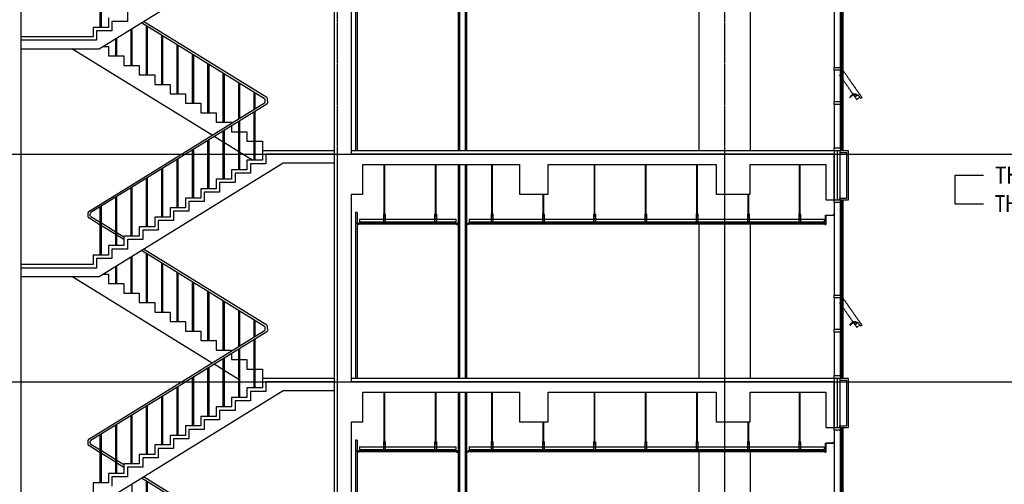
# Model space of a CAD drawing. Header units: millimetres. Extents: x 3445018 to 4174071, y -6064565 to -5122887.
# Tile 80 of 192: x 3697134 to 3714420, y -5443450 to -5435289. Entities that reach past the tile are written whole.
import ezdxf

# ---------------------------------------------------------------- set-up
doc = ezdxf.new("R2010")
doc.units = ezdxf.units.MM
doc.header["$MEASUREMENT"] = 0
doc.linetypes.add('CEN', pattern=[66, 60, -2, 2, -2])
doc.linetypes.add('HID', pattern=[5, 3, -2])
doc.layers.get('0').update_dxf_attribs({"linetype": 'CONTINUOUS'})
for name, color, linetype in [('A_DW_WIN', 4, 'CONTINUOUS'), ('A_EL_08', 8, 'CONTINUOUS'), ('CEN', 13, 'CEN'), ('door', 4, 'CONTINUOUS'), ('EL3', 7, 'CONTINUOUS'), ('FI', 6, 'CONTINUOUS'), ('FIN', 6, 'CONTINUOUS'), ('INSUL', 8, 'CONTINUOUS'), ('SO-252', 252, 'CONTINUOUS'), ('ST2', 6, 'CONTINUOUS'), ('SY', 1, 'CONTINUOUS'), ('WA1', 2, 'CONTINUOUS'), ('WA3', 7, 'CONTINUOUS'), ('WIN1', 4, 'CONTINUOUS'), ('WIN2', 9, 'CONTINUOUS'), ('문자', 2, 'CONTINUOUS')]:
    doc.layers.add(name, color=color, linetype=linetype)
doc.styles.add('SDP-S', font='txt')
doc.linetypes.add('BATTING', pattern='A,0.0001,-0.1,[134,ltypeshp.shx,S=0.1,R=0,X=-0.1,Y=0],-0.2,[134,ltypeshp.shx,S=0.1,R=180,X=0.1,Y=0],-0.1', length=0.4001)

# ---------------------------------------------------------------- blocks, each defined once
blk = doc.blocks.new('CW-1')
at = {"layer": 'door'}
for points in [[(704860, -1026992), (704879, -1026992), (704879, -1026980), (704829, -1026980), (704829, -1026992), (704848, -1026992)], [(704848, -1027028), (704829, -1027028), (704829, -1027130), (704879, -1027130), (704879, -1027028), (704860, -1027028)], [(704848, -1026992), (704848, -1027028)], [(704860, -1026992), (704860, -1027028)]]:
    blk.add_lwpolyline(points, dxfattribs=at)
blk = doc.blocks.new('pw')
at = {"layer": 'A_DW_WIN', "color": 8, "linetype": 'HID', "ltscale": 0.1}
for p, q in [((0, 586), (0, 586)), ((0, 586), (0, 0)), ((28, 586), (0, 586)), ((28, 552), (28, 586)), ((45, 552), (28, 552)), ((45, 542), (45, 552)), ((95, 542), (45, 542)), ((95, 542), (95, 77)), ((0, 0), (28, 0)), ((28, 77), (95, 77)), ((28, 22), (28, 77)), ((28, 0), (28, 22)), ((28, 22), (95, 22)), ((81, 77), (49, 77)), ((51, 112), (51, 111)), ((51, 111), (79, 111)), ((51, 111), (51, 111)), ((51, 111), (51, 111)), ((51, 111), (51, 111)), ((51, 111), (51, 111)), ((51, 111), (51, 111)), ((51, 111), (51, 111)), ((51, 111), (51, 111)), ((51, 111), (51, 111)), ((51, 111), (51, 111)), ((51, 111), (51, 111)), ((51, 111), (51, 111)), ((51, 111), (51, 111)), ((51, 111), (51, 111)), ((51, 111), (51, 111)), ((79, 110), (51, 110)), ((52, 110), (52, 110)), ((78, 110), (78, 110)), ((79, 111), (79, 111)), ((79, 111), (79, 111)), ((81, 118), (82, 119)), ((81, 118), (81, 118)), ((81, 118), (81, 118)), ((81, 77), (81, 92)), ((83, 138), (82, 138)), ((82, 119), (83, 120)), ((84, 139), (83, 138)), ((83, 120), (83, 121)), ((83, 121), (84, 121)), ((86, 139), (84, 139)), ((84, 121), (84, 122)), ((84, 122), (85, 122)), ((85, 122), (85, 123)), ((85, 123), (86, 123)), ((86, 123), (87, 124)), ((88, 125), (89, 125)), ((89, 125), (90, 126)), ((93, 127), (94, 127)), ((94, 127), (95, 127)), ((95, 127), (95, 127)), ((95, 77), (95, 22)), ((166, 119), (166, 119)), ((166, 119), (166, 119)), ((166, 119), (167, 119)), ((167, 119), (168, 119)), ((168, 119), (169, 119)), ((168, 119), (168, 119)), ((169, 119), (170, 119)), ((169, 119), (169, 119)), ((170, 119), (170, 118)), ((170, 118), (171, 118)), ((170, 118), (170, 118)), ((170, 118), (170, 118)), ((171, 118), (171, 118)), ((171, 118), (171, 118)), ((171, 118), (171, 118)), ((171, 118), (171, 118)), ((172, 118), (172, 118)), ((172, 118), (172, 118)), ((172, 118), (172, 118)), ((172, 118), (172, 118)), ((172, 118), (172, 118)), ((172, 118), (172, 118)), ((172, 118), (172, 118)), ((172, 118), (172, 118)), ((172, 118), (172, 118)), ((172, 118), (172, 118)), ((172, 118), (172, 118))]:
    blk.add_line(p, q, dxfattribs=at)
for points in [[(51, 110), (50, 106), (50, 103), (50, 99), (50, 95), (49, 92), (49, 77)], [(53, 120), (52, 119), (52, 118), (52, 117), (51, 116), (51, 115), (51, 114), (51, 113), (51, 112)], [(51, 112), (51, 112), (51, 112), (51, 112)], [(59, 129), (59, 129), (58, 128), (57, 127), (57, 127), (57, 127), (56, 126), (56, 126), (56, 126), (55, 125), (53, 120)], [(82, 138), (81, 138), (79, 138), (78, 137), (77, 137), (76, 137), (75, 136), (74, 136), (73, 136), (71, 135), (71, 135), (70, 135), (69, 134), (68, 134), (67, 133), (66, 133), (65, 133), (64, 132), (64, 132), (63, 131), (62, 131), (62, 131), (61, 130), (60, 130), (60, 129), (59, 129)], [(81, 92), (81, 95), (81, 99), (80, 103), (80, 106), (79, 110)], [(92, 140), (92, 140), (91, 140), (91, 139), (90, 139), (89, 139), (89, 139), (88, 139), (87, 139), (86, 139), (86, 139)], [(87, 124), (87, 124), (88, 125)], [(90, 126), (91, 126), (91, 126), (92, 126), (93, 127)], [(171, 118), (171, 118), (171, 118), (171, 118), (172, 118)], [(172, 118), (172, 118), (172, 118), (172, 118), (172, 118), (172, 118)], [(172, 118), (172, 118), (172, 118), (172, 118), (172, 118), (172, 118), (172, 118), (173, 118), (173, 118), (173, 118), (173, 118), (173, 118), (173, 118), (173, 118), (173, 118), (173, 118)]]:
    blk.add_lwpolyline(points, dxfattribs=at)
for centre, radius, start, end in [((52, 110), 0.2, 90, 180), ((78, 110), 0.2, 0, 90), ((200, -1916), 2058, 92.9412, 93.0172), ((99, -61), 201, 88.0033, 91.108), ((113, -49), 176, 92.2809, 95.6257), ((99, -59), 199, 70.3248, 88.0107), ((113, -53), 180, 73.742, 92.2207)]:
    blk.add_arc(centre, radius, start, end, dxfattribs=at)
for points, start_tangent, end_tangent in [([(79, 111), (81, 117), (81, 118)], (0.026358, 0.999653), (0.475022, 0.879974)), ([(79, 111), (79, 111), (79, 111), (79, 111), (79, 111), (79, 111)], (1, 0), (-0.005944, 0.999982)), ([(166, 119), (166, 120), (163, 120)], (-0.953238, 0.30222), (-0.960308, 0.278941)), ([(169, 127), (166, 128)], (-0.933599, 0.358319), (-0.94133, 0.337487)), ([(175, 123), (174, 124), (174, 124), (174, 124), (174, 125), (173, 125), (172, 126), (170, 126), (169, 127)], (-0.349868, 0.936799), (-0.933599, 0.358318)), ([(175, 123), (175, 122), (175, 121), (175, 120), (174, 119), (174, 119), (174, 119), (173, 118)], (0.348212, -0.937416), (-0.794938, -0.60669)), ([(173, 118), (173, 118), (173, 118), (173, 118), (173, 118)], (0.978884, 0.204415), (0.794086, 0.607805)), ([(173, 118), (173, 118), (173, 118)], (0.914456, -0.404684), (-0.195921, -0.98062))]:
    blk.add_spline(points, degree=3, dxfattribs=dict(at, start_tangent=start_tangent, end_tangent=end_tangent))
blk = doc.blocks.new('기준층')
at = {"color": 8}
for p, q in [((1376128, -3320133), (1376128, -3320180)), ((1382359, -3320133), (1382359, -3320180)), ((1382592, -3320133), (1382592, -3320180)), ((1384283, -3320133), (1384283, -3320180))]:
    blk.add_line(p, q, dxfattribs=at)
at = {"layer": 'A_EL_08'}
blk.add_line((1375850, -3318964), (1375850, -3319794), dxfattribs=at)
at = {"layer": 'EL3', "ltscale": 200}
for p, q in [((1377425, -3320219), (1377425, -3322934)), ((1378325, -3320219), (1378325, -3322934))]:
    blk.add_line(p, q, dxfattribs=at)
at = {"layer": 'FI', "ltscale": 200}
blk.add_line((1375950, -3322934), (1384425, -3322934), dxfattribs=at)
at = {"layer": 'FIN', "ltscale": 200}
for p, q in [((1375700, -3319794), (1375700, -3318934)), ((1375700, -3318934), (1375850, -3318934)), ((1375850, -3318964), (1375730, -3318964)), ((1375730, -3319764), (1375730, -3318964)), ((1375850, -3318934), (1375850, -3318964)), ((1375850, -3319764), (1375730, -3319764)), ((1375850, -3319794), (1375850, -3319764)), ((1375850, -3319794), (1375700, -3319794))]:
    blk.add_line(p, q, dxfattribs=at)
at = {"layer": 'FIN', "ltscale": 1000}
for p, q in [((1384325, -3320019), (1384325, -3322934)), ((1384325, -3320019), (1384355, -3320019)), ((1384355, -3320019), (1384355, -3322934))]:
    blk.add_line(p, q, dxfattribs=at)
for points in [[(1382401, -3322934), (1382401, -3319174)], [(1382413, -3322934), (1382413, -3319174)], [(1382537, -3322934), (1382537, -3319174)], [(1382549, -3322934), (1382549, -3319174)]]:
    blk.add_lwpolyline(points, dxfattribs=at)
at = {"layer": 'FIN'}
blk.add_lwpolyline([(1375950, -3320040), (1375950, -3320057), (1375967, -3320057), (1375964, -3320054), (1375953, -3320054), (1375953, -3320043)], close=True, dxfattribs=at)
for points in [[(1375950, -3320059), (1375965, -3320059), (1375965, -3320069), (1376100, -3320069), (1376100, -3320229), (1376115, -3320229), (1376115, -3320219), (1376114, -3320219), (1376114, -3320227), (1376102, -3320227), (1376102, -3320067), (1375967, -3320067), (1375967, -3320057), (1375950, -3320057), (1375950, -3320059)], [(1382379, -3320219), (1376108, -3320219), (1376108, -3320207), (1382379, -3320206), (1382379, -3320219)], [(1382371, -3320219), (1382371, -3320229), (1382386, -3320229), (1382386, -3320214), (1382401, -3320214), (1382401, -3320199)], [(1382579, -3320219), (1382579, -3320229), (1382564, -3320229), (1382564, -3320214), (1382549, -3320214), (1382549, -3320199)], [(1384303, -3320219), (1382572, -3320219), (1382572, -3320207), (1384303, -3320206), (1384303, -3320219)], [(1384295, -3320219), (1384295, -3320229), (1384310, -3320229), (1384310, -3320214), (1384325, -3320214), (1384325, -3320199)]]:
    blk.add_lwpolyline(points, dxfattribs=at)
at = {"layer": 'INSUL', "linetype": 'BATTING', "ltscale": 100}
blk.add_line((1375899, -3318934), (1375900, -3319794), dxfattribs=at)
at = {"layer": 'SO-252', "color": 8}
for p, q in [((1376550, -3320041), (1376550, -3319174)), ((1376561, -3320041), (1376561, -3319174)), ((1378350, -3320041), (1378350, -3319174)), ((1378361, -3320041), (1378361, -3319174)), ((1379250, -3320041), (1379250, -3319174)), ((1379261, -3320041), (1379261, -3319174)), ((1380150, -3320041), (1380150, -3319174)), ((1380161, -3320041), (1380161, -3319174)), ((1381950, -3320041), (1381950, -3319174)), ((1381961, -3320041), (1381961, -3319174)), ((1382941, -3320041), (1382941, -3319174)), ((1382952, -3320041), (1382952, -3319174)), ((1383841, -3320041), (1383841, -3319174)), ((1383852, -3320041), (1383852, -3319174)), ((1377450, -3320041), (1377450, -3319694)), ((1377461, -3320041), (1377461, -3319694)), ((1381050, -3320041), (1381050, -3319694)), ((1381061, -3320041), (1381061, -3319694)), ((1382359, -3320133), (1376128, -3320133)), ((1376568, -3320045), (1376543, -3320045)), ((1376543, -3320045), (1376543, -3320183)), ((1376568, -3320048), (1376543, -3320048)), ((1376568, -3320120), (1376543, -3320120)), ((1376568, -3320133), (1376543, -3320133)), ((1376566, -3320041), (1376546, -3320041)), ((1376546, -3320041), (1376546, -3320045)), ((1376546, -3320051), (1376546, -3320048)), ((1376566, -3320051), (1376546, -3320051)), ((1376548, -3320041), (1376548, -3320045)), ((1376548, -3320048), (1376548, -3320051)), ((1376550, -3320083), (1376550, -3320051)), ((1376561, -3320083), (1376550, -3320083)), ((1376561, -3320083), (1376561, -3320051)), ((1376563, -3320041), (1376563, -3320045)), ((1376563, -3320048), (1376563, -3320051)), ((1376566, -3320045), (1376566, -3320041)), ((1376566, -3320048), (1376566, -3320051)), ((1376568, -3320183), (1376568, -3320045)), ((1377468, -3320045), (1377443, -3320045)), ((1377443, -3320045), (1377443, -3320183)), ((1377468, -3320048), (1377443, -3320048)), ((1377468, -3320120), (1377443, -3320120)), ((1377468, -3320133), (1377443, -3320133)), ((1377466, -3320041), (1377446, -3320041)), ((1377446, -3320041), (1377446, -3320045)), ((1377446, -3320051), (1377446, -3320048)), ((1377466, -3320051), (1377446, -3320051)), ((1377448, -3320041), (1377448, -3320045)), ((1377448, -3320048), (1377448, -3320051)), ((1377450, -3320083), (1377450, -3320051)), ((1377461, -3320083), (1377450, -3320083)), ((1377461, -3320083), (1377461, -3320051)), ((1377463, -3320041), (1377463, -3320045)), ((1377463, -3320048), (1377463, -3320051)), ((1377466, -3320045), (1377466, -3320041)), ((1377466, -3320048), (1377466, -3320051)), ((1377468, -3320183), (1377468, -3320045)), ((1378368, -3320045), (1378343, -3320045)), ((1378343, -3320045), (1378343, -3320183)), ((1378368, -3320048), (1378343, -3320048)), ((1378368, -3320120), (1378343, -3320120)), ((1378368, -3320133), (1378343, -3320133)), ((1378366, -3320041), (1378346, -3320041)), ((1378346, -3320041), (1378346, -3320045)), ((1378346, -3320051), (1378346, -3320048)), ((1378366, -3320051), (1378346, -3320051)), ((1378348, -3320041), (1378348, -3320045)), ((1378348, -3320048), (1378348, -3320051)), ((1378350, -3320083), (1378350, -3320051)), ((1378361, -3320083), (1378350, -3320083)), ((1378361, -3320083), (1378361, -3320051)), ((1378363, -3320041), (1378363, -3320045)), ((1378363, -3320048), (1378363, -3320051)), ((1378366, -3320045), (1378366, -3320041)), ((1378366, -3320048), (1378366, -3320051)), ((1378368, -3320183), (1378368, -3320045)), ((1379268, -3320045), (1379243, -3320045)), ((1379243, -3320045), (1379243, -3320183)), ((1379268, -3320048), (1379243, -3320048)), ((1379268, -3320120), (1379243, -3320120)), ((1379268, -3320133), (1379243, -3320133)), ((1379266, -3320041), (1379246, -3320041)), ((1379246, -3320041), (1379246, -3320045)), ((1379246, -3320051), (1379246, -3320048)), ((1379266, -3320051), (1379246, -3320051)), ((1379248, -3320041), (1379248, -3320045)), ((1379248, -3320048), (1379248, -3320051)), ((1379250, -3320083), (1379250, -3320051)), ((1379261, -3320083), (1379250, -3320083)), ((1379261, -3320083), (1379261, -3320051)), ((1379263, -3320041), (1379263, -3320045)), ((1379263, -3320048), (1379263, -3320051)), ((1379266, -3320045), (1379266, -3320041)), ((1379266, -3320048), (1379266, -3320051)), ((1379268, -3320183), (1379268, -3320045)), ((1380168, -3320045), (1380143, -3320045)), ((1380143, -3320045), (1380143, -3320183)), ((1380168, -3320048), (1380143, -3320048)), ((1380168, -3320120), (1380143, -3320120)), ((1380168, -3320133), (1380143, -3320133)), ((1380166, -3320041), (1380146, -3320041)), ((1380146, -3320041), (1380146, -3320045)), ((1380146, -3320051), (1380146, -3320048)), ((1380166, -3320051), (1380146, -3320051)), ((1380148, -3320041), (1380148, -3320045)), ((1380148, -3320048), (1380148, -3320051)), ((1380150, -3320083), (1380150, -3320051)), ((1380161, -3320083), (1380150, -3320083)), ((1380161, -3320083), (1380161, -3320051)), ((1380163, -3320041), (1380163, -3320045)), ((1380163, -3320048), (1380163, -3320051)), ((1380166, -3320045), (1380166, -3320041)), ((1380166, -3320048), (1380166, -3320051)), ((1380168, -3320183), (1380168, -3320045)), ((1381068, -3320045), (1381043, -3320045)), ((1381043, -3320045), (1381043, -3320183)), ((1381068, -3320048), (1381043, -3320048)), ((1381068, -3320120), (1381043, -3320120)), ((1381068, -3320133), (1381043, -3320133)), ((1381066, -3320041), (1381046, -3320041)), ((1381046, -3320041), (1381046, -3320045)), ((1381046, -3320051), (1381046, -3320048)), ((1381066, -3320051), (1381046, -3320051)), ((1381048, -3320041), (1381048, -3320045)), ((1381048, -3320048), (1381048, -3320051)), ((1381050, -3320083), (1381050, -3320051)), ((1381061, -3320083), (1381050, -3320083)), ((1381061, -3320083), (1381061, -3320051)), ((1381063, -3320041), (1381063, -3320045)), ((1381063, -3320048), (1381063, -3320051)), ((1381066, -3320045), (1381066, -3320041)), ((1381066, -3320048), (1381066, -3320051)), ((1381068, -3320183), (1381068, -3320045)), ((1381968, -3320045), (1381943, -3320045)), ((1381943, -3320045), (1381943, -3320183)), ((1381968, -3320048), (1381943, -3320048)), ((1381968, -3320120), (1381943, -3320120)), ((1381968, -3320133), (1381943, -3320133)), ((1381966, -3320041), (1381946, -3320041)), ((1381946, -3320041), (1381946, -3320045)), ((1381946, -3320051), (1381946, -3320048)), ((1381966, -3320051), (1381946, -3320051)), ((1381948, -3320041), (1381948, -3320045)), ((1381948, -3320048), (1381948, -3320051)), ((1381950, -3320083), (1381950, -3320051)), ((1381961, -3320083), (1381950, -3320083)), ((1381961, -3320083), (1381961, -3320051)), ((1381963, -3320041), (1381963, -3320045)), ((1381963, -3320048), (1381963, -3320051)), ((1381966, -3320045), (1381966, -3320041)), ((1381966, -3320048), (1381966, -3320051)), ((1381968, -3320183), (1381968, -3320045)), ((1384283, -3320133), (1382592, -3320133)), ((1382959, -3320045), (1382934, -3320045)), ((1382934, -3320045), (1382934, -3320183)), ((1382959, -3320048), (1382934, -3320048)), ((1382959, -3320120), (1382934, -3320120)), ((1382959, -3320133), (1382934, -3320133)), ((1382957, -3320041), (1382937, -3320041)), ((1382937, -3320041), (1382937, -3320045)), ((1382937, -3320051), (1382937, -3320048)), ((1382957, -3320051), (1382937, -3320051)), ((1382939, -3320041), (1382939, -3320045)), ((1382939, -3320048), (1382939, -3320051)), ((1382941, -3320083), (1382941, -3320051)), ((1382952, -3320083), (1382941, -3320083)), ((1382952, -3320083), (1382952, -3320051)), ((1382954, -3320041), (1382954, -3320045)), ((1382954, -3320048), (1382954, -3320051)), ((1382957, -3320045), (1382957, -3320041)), ((1382957, -3320048), (1382957, -3320051)), ((1382959, -3320183), (1382959, -3320045)), ((1383859, -3320045), (1383834, -3320045)), ((1383834, -3320045), (1383834, -3320183)), ((1383859, -3320048), (1383834, -3320048)), ((1383859, -3320120), (1383834, -3320120)), ((1383859, -3320133), (1383834, -3320133)), ((1383857, -3320041), (1383837, -3320041)), ((1383837, -3320041), (1383837, -3320045)), ((1383837, -3320051), (1383837, -3320048)), ((1383857, -3320051), (1383837, -3320051)), ((1383839, -3320041), (1383839, -3320045)), ((1383839, -3320048), (1383839, -3320051)), ((1383841, -3320083), (1383841, -3320051)), ((1383852, -3320083), (1383841, -3320083)), ((1383852, -3320083), (1383852, -3320051)), ((1383854, -3320041), (1383854, -3320045)), ((1383854, -3320048), (1383854, -3320051)), ((1383857, -3320045), (1383857, -3320041)), ((1383857, -3320048), (1383857, -3320051)), ((1383859, -3320183), (1383859, -3320045)), ((1382359, -3320180), (1376128, -3320180)), ((1376568, -3320180), (1376543, -3320180)), ((1376543, -3320183), (1376568, -3320183)), ((1377468, -3320180), (1377443, -3320180)), ((1377443, -3320183), (1377468, -3320183)), ((1378368, -3320180), (1378343, -3320180)), ((1378343, -3320183), (1378368, -3320183)), ((1379268, -3320180), (1379243, -3320180)), ((1379243, -3320183), (1379268, -3320183)), ((1380168, -3320180), (1380143, -3320180)), ((1380143, -3320183), (1380168, -3320183)), ((1381068, -3320180), (1381043, -3320180)), ((1381043, -3320183), (1381068, -3320183)), ((1381968, -3320180), (1381943, -3320180)), ((1381943, -3320183), (1381968, -3320183)), ((1384283, -3320180), (1382592, -3320180)), ((1382959, -3320180), (1382934, -3320180)), ((1382934, -3320183), (1382959, -3320183)), ((1383859, -3320180), (1383834, -3320180)), ((1383834, -3320183), (1383859, -3320183))]:
    blk.add_line(p, q, dxfattribs=at)
at = {"layer": 'WA1'}
blk.add_lwpolyline([(1384425, -3322994), (1384425, -3319694), (1384225, -3319694), (1384225, -3319174), (1381475, -3319174), (1381475, -3319694), (1380975, -3319694), (1380975, -3319174), (1378025, -3319174), (1378025, -3319694), (1377425, -3319694), (1377425, -3319174), (1376100, -3319174), (1376100, -3319794), (1375950, -3319794), (1375950, -3318994), (1384425, -3318994)], dxfattribs=at)
at = {"layer": 'WA3', "ltscale": 1000}
for points in [[(1382425, -3322934), (1382425, -3319174)], [(1382525, -3322934), (1382525, -3319174)]]:
    blk.add_lwpolyline(points, dxfattribs=at)
at = {"layer": 'WIN1', "ltscale": 1000}
for p, q in [((1375812, -3319844), (1375812, -3321469)), ((1375830, -3319825), (1375830, -3321488)), ((1375848, -3319844), (1375848, -3321469)), ((1375830, -3321500), (1375830, -3322088)), ((1375812, -3321519), (1375812, -3322069)), ((1375848, -3321519), (1375848, -3322069)), ((1375812, -3322119), (1375812, -3322894)), ((1375830, -3322100), (1375830, -3322903)), ((1375848, -3322119), (1375848, -3322894))]:
    blk.add_line(p, q, dxfattribs=at)
at = {"layer": 'WIN2', "ltscale": 1000}
for p, q in [((1375950, -3318934), (1375950, -3319794)), ((1375800, -3319844), (1375800, -3321469)), ((1375950, -3319844), (1375950, -3321469)), ((1375800, -3321519), (1375800, -3322069)), ((1375950, -3321519), (1375950, -3322069)), ((1375800, -3322119), (1375800, -3322894)), ((1375950, -3322119), (1375950, -3322894))]:
    blk.add_line(p, q, dxfattribs=at)
at = {"rotation": 324.9999999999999}
blk.add_blockref('pw', (1375464, -3321999), dxfattribs=at)
at = {"layer": 'WIN1', "rotation": 90}
for p in [(348820, -4024673), (348820, -4026348), (348820, -4026948), (348820, -4027763)]:
    blk.add_blockref('CW-1', p, dxfattribs=at)

msp = doc.modelspace()

# ---------------------------------------------------------------- linework, layer by layer
at = {"layer": 'CEN'}
for p, q in [((3702709.092, -5401351.886), (3702709.092, -5459758.902)), ((3709509.092, -5401351.886), (3709509.092, -5459758.902)), ((3681101.324, -5437651.886), (3725809.092, -5437651.886)), ((3681101.324, -5441651.886), (3725809.092, -5441651.886))]:
    msp.add_line(p, q, dxfattribs=at)
at = {"layer": 'EL3'}
for points in [[(3698596.86, -5435758.553), (3698694.092, -5435758.553), (3698694.092, -5435925.219), (3698964.092, -5435925.219), (3698964.092, -5436091.886), (3699234.092, -5436091.886), (3699234.092, -5436258.553), (3699504.092, -5436258.553), (3699504.092, -5436425.219), (3699774.092, -5436425.219), (3699774.092, -5436591.886), (3700044.092, -5436591.886), (3700044.092, -5436758.553), (3700314.092, -5436758.553), (3700314.092, -5436925.219), (3700584.092, -5436925.219), (3700584.092, -5437091.886), (3700854.092, -5437091.886), (3700854.092, -5437108.553)], [(3700511.208, -5437320.21), (3698051.525, -5435801.886)], [(3700854.092, -5437153.209), (3700854.092, -5437258.553), (3700979.092, -5437258.553)], [(3700999.092, -5437258.553), (3701124.092, -5437258.553), (3701124.092, -5437425.219), (3701249.092, -5437425.219)], [(3700709.092, -5437442.36), (3700547.38, -5437342.538)], [(3700979.092, -5437609.027), (3700729.092, -5437454.706)], [(3701269.092, -5437425.219), (3701394.092, -5437425.219), (3701394.092, -5437591.886), (3701394.092, -5437591.886)], [(3701221.325, -5437758.553), (3700999.092, -5437621.372)], [(3700511.208, -5441320.21), (3698051.525, -5439801.886)], [(3698596.86, -5439758.553), (3698694.092, -5439758.553), (3698694.092, -5439925.219), (3698964.092, -5439925.219), (3698964.092, -5440091.886), (3699234.092, -5440091.886), (3699234.092, -5440258.553), (3699504.092, -5440258.553), (3699504.092, -5440425.219), (3699774.092, -5440425.219), (3699774.092, -5440591.886), (3700044.092, -5440591.886), (3700044.092, -5440758.553), (3700314.092, -5440758.553), (3700314.092, -5440925.219), (3700584.092, -5440925.219), (3700584.092, -5441091.886), (3700854.092, -5441091.886), (3700854.092, -5441108.553)], [(3700854.092, -5441153.209), (3700854.092, -5441258.553), (3700979.092, -5441258.553)], [(3700999.092, -5441258.553), (3701124.092, -5441258.553), (3701124.092, -5441425.219), (3701249.092, -5441425.219)], [(3700709.092, -5441442.36), (3700547.38, -5441342.538)], [(3700979.092, -5441609.027), (3700729.092, -5441454.706)], [(3701269.092, -5441425.219), (3701394.092, -5441425.219), (3701394.092, -5441591.886), (3701394.092, -5441591.886)]]:
    msp.add_lwpolyline(points, dxfattribs=at)
at = {"layer": 'ST2', "ltscale": 1000}
for p, q in [((3698569.092, -5435425.219), (3698569.092, -5434563.703)), ((3698549.092, -5435425.219), (3698549.092, -5434576.049)), ((3699359.092, -5436258.553), (3699359.092, -5435397.037)), ((3699379.092, -5436258.553), (3699379.092, -5435409.382)), ((3699089.092, -5436091.886), (3699089.092, -5435454.706)), ((3699109.092, -5436091.886), (3699109.092, -5435442.36)), ((3699629.092, -5436425.219), (3699629.092, -5435563.703)), ((3699629.092, -5436425.219), (3699629.092, -5435563.703)), ((3699649.092, -5436425.219), (3699649.092, -5435576.049)), ((3699649.092, -5436425.219), (3699649.092, -5435576.049)), ((3698819.092, -5435925.219), (3698819.092, -5435621.372)), ((3698839.092, -5435925.219), (3698839.092, -5435609.027)), ((3699899.092, -5436591.886), (3699899.092, -5435730.37)), ((3699899.092, -5436591.886), (3699899.092, -5435730.37)), ((3699919.092, -5436591.886), (3699919.092, -5435742.716)), ((3699919.092, -5436591.886), (3699919.092, -5435742.716)), ((3700169.092, -5436758.553), (3700169.092, -5435897.037)), ((3700169.092, -5436758.553), (3700169.092, -5435897.037)), ((3700189.092, -5436758.553), (3700189.092, -5435909.382)), ((3700189.092, -5436758.553), (3700189.092, -5435909.382)), ((3700439.092, -5436925.219), (3700439.092, -5436063.703)), ((3700439.092, -5436925.219), (3700439.092, -5436063.703)), ((3700459.092, -5436925.219), (3700459.092, -5436076.049)), ((3700459.092, -5436925.219), (3700459.092, -5436076.049)), ((3700709.092, -5437091.886), (3700709.092, -5436230.37)), ((3700709.092, -5437091.886), (3700709.092, -5436230.37)), ((3700729.092, -5437091.886), (3700729.092, -5436242.716)), ((3700729.092, -5437091.886), (3700729.092, -5436242.716)), ((3700979.092, -5437031.392), (3700979.092, -5436397.037)), ((3700979.092, -5437031.392), (3700979.092, -5436397.037)), ((3700999.092, -5437019.047), (3700999.092, -5436409.382)), ((3700999.092, -5437019.047), (3700999.092, -5436409.382)), ((3701249.092, -5436864.726), (3701249.092, -5436563.703)), ((3701269.092, -5436852.38), (3701269.092, -5436576.049)), ((3701249.092, -5437758.553), (3701249.092, -5436909.382)), ((3701269.092, -5437758.553), (3701269.092, -5436897.037)), ((3700979.092, -5437925.219), (3700979.092, -5437076.049)), ((3700999.092, -5437925.219), (3700999.092, -5437063.703)), ((3700709.092, -5438091.886), (3700709.092, -5437242.716)), ((3700729.092, -5438091.886), (3700729.092, -5437230.37)), ((3700439.092, -5438258.553), (3700439.092, -5437409.382)), ((3700459.092, -5438258.553), (3700459.092, -5437397.037)), ((3700169.092, -5438425.219), (3700169.092, -5437576.049)), ((3700189.092, -5438425.219), (3700189.092, -5437563.703)), ((3699899.092, -5438591.886), (3699899.092, -5437742.716)), ((3699919.092, -5438591.886), (3699919.092, -5437730.37)), ((3699629.092, -5438758.553), (3699629.092, -5437909.382)), ((3699649.092, -5438758.553), (3699649.092, -5437897.037)), ((3699359.092, -5438925.219), (3699359.092, -5438076.049)), ((3699379.092, -5438925.219), (3699379.092, -5438063.703)), ((3699089.092, -5439091.886), (3699089.092, -5438242.716)), ((3699109.092, -5439091.886), (3699109.092, -5438230.37)), ((3698819.092, -5439258.553), (3698819.092, -5438409.382)), ((3698839.092, -5439258.553), (3698839.092, -5438397.037)), ((3698336.092, -5438754.397), (3698336.092, -5438674.032)), ((3698374.092, -5438733.197), (3698374.092, -5438695.232)), ((3698549.092, -5439425.219), (3698549.092, -5438576.049)), ((3698569.092, -5439425.219), (3698569.092, -5438563.703)), ((3698549.092, -5438897.037), (3698345.587, -5438771.416)), ((3698549.092, -5438852.38), (3698383.587, -5438750.216)), ((3698819.092, -5439019.047), (3698569.092, -5438864.726)), ((3698819.092, -5439063.703), (3698569.092, -5438909.382)), ((3698964.092, -5439108.553), (3698839.092, -5439031.392)), ((3698964.092, -5439153.209), (3698839.092, -5439076.049)), ((3699359.092, -5440258.553), (3699359.092, -5439397.037)), ((3699089.092, -5440091.886), (3699089.092, -5439454.706)), ((3699109.092, -5440091.886), (3699109.092, -5439442.36)), ((3699379.092, -5440258.553), (3699379.092, -5439409.382)), ((3699629.092, -5440425.219), (3699629.092, -5439563.703)), ((3699629.092, -5440425.219), (3699629.092, -5439563.703)), ((3699649.092, -5440425.219), (3699649.092, -5439576.049)), ((3699649.092, -5440425.219), (3699649.092, -5439576.049)), ((3698819.092, -5439925.219), (3698819.092, -5439621.372)), ((3698839.092, -5439925.219), (3698839.092, -5439609.027)), ((3699899.092, -5440591.886), (3699899.092, -5439730.37)), ((3699899.092, -5440591.886), (3699899.092, -5439730.37)), ((3699919.092, -5440591.886), (3699919.092, -5439742.716)), ((3699919.092, -5440591.886), (3699919.092, -5439742.716)), ((3700169.092, -5440758.553), (3700169.092, -5439897.037)), ((3700169.092, -5440758.553), (3700169.092, -5439897.037)), ((3700189.092, -5440758.553), (3700189.092, -5439909.382)), ((3700189.092, -5440758.553), (3700189.092, -5439909.382)), ((3700439.092, -5440925.219), (3700439.092, -5440063.703)), ((3700439.092, -5440925.219), (3700439.092, -5440063.703)), ((3700459.092, -5440925.219), (3700459.092, -5440076.049)), ((3700459.092, -5440925.219), (3700459.092, -5440076.049)), ((3700709.092, -5441091.886), (3700709.092, -5440230.37)), ((3700709.092, -5441091.886), (3700709.092, -5440230.37)), ((3700729.092, -5441091.886), (3700729.092, -5440242.716)), ((3700729.092, -5441091.886), (3700729.092, -5440242.716)), ((3700979.092, -5441031.392), (3700979.092, -5440397.037)), ((3700979.092, -5441031.392), (3700979.092, -5440397.037)), ((3700999.092, -5441019.047), (3700999.092, -5440409.382)), ((3700999.092, -5441019.047), (3700999.092, -5440409.382)), ((3701249.092, -5440864.726), (3701249.092, -5440563.703)), ((3701269.092, -5440852.38), (3701269.092, -5440576.049)), ((3701249.092, -5441758.553), (3701249.092, -5440909.382)), ((3701269.092, -5441758.553), (3701269.092, -5440897.037)), ((3700979.092, -5441925.219), (3700979.092, -5441076.049)), ((3700999.092, -5441925.219), (3700999.092, -5441063.703)), ((3700709.092, -5442091.886), (3700709.092, -5441242.716)), ((3700729.092, -5442091.886), (3700729.092, -5441230.37)), ((3700439.092, -5442258.553), (3700439.092, -5441409.382)), ((3700459.092, -5442258.553), (3700459.092, -5441397.037)), ((3700169.092, -5442425.219), (3700169.092, -5441576.049)), ((3700189.092, -5442425.219), (3700189.092, -5441563.703)), ((3699899.092, -5442591.886), (3699899.092, -5441742.716)), ((3699919.092, -5442591.886), (3699919.092, -5441730.37)), ((3699629.092, -5442758.553), (3699629.092, -5441909.382)), ((3699649.092, -5442758.553), (3699649.092, -5441897.037)), ((3699359.092, -5442925.219), (3699359.092, -5442076.049)), ((3699379.092, -5442925.219), (3699379.092, -5442063.703)), ((3699089.092, -5443091.886), (3699089.092, -5442242.716)), ((3699109.092, -5443091.886), (3699109.092, -5442230.37)), ((3698819.092, -5443258.553), (3698819.092, -5442409.382)), ((3698839.092, -5443258.553), (3698839.092, -5442397.037)), ((3698336.092, -5442754.397), (3698336.092, -5442674.032)), ((3698549.092, -5443425.219), (3698549.092, -5442576.049)), ((3698569.092, -5443425.219), (3698569.092, -5442563.703)), ((3698549.092, -5442897.037), (3698345.587, -5442771.416)), ((3698374.092, -5442733.197), (3698374.092, -5442695.232)), ((3698549.092, -5442852.38), (3698383.587, -5442750.216)), ((3698819.092, -5443019.047), (3698569.092, -5442864.726)), ((3698819.092, -5443063.703), (3698569.092, -5442909.382)), ((3698964.092, -5443108.553), (3698839.092, -5443031.392)), ((3698964.092, -5443153.209), (3698839.092, -5443076.049)), ((3699109.092, -5444091.886), (3699109.092, -5443442.36)), ((3699359.092, -5444258.553), (3699359.092, -5443397.037)), ((3699379.092, -5444258.553), (3699379.092, -5443409.382))]:
    msp.add_line(p, q, dxfattribs=at)
at = {"layer": 'ST2'}
for points in [[(3698694.092, -5435258.553), (3698694.092, -5435425.219), (3698424.092, -5435425.219), (3698424.092, -5435591.886), (3697159.092, -5435591.886)], [(3702659.092, -5437591.886), (3701394.092, -5437591.886), (3701394.092, -5437758.553), (3701124.092, -5437758.553), (3701124.092, -5437925.219), (3700854.092, -5437925.219), (3700854.092, -5438091.886), (3700584.092, -5438091.886), (3700584.092, -5438258.553), (3700314.092, -5438258.553), (3700314.092, -5438425.219), (3700044.092, -5438425.219), (3700044.092, -5438591.886), (3699774.092, -5438591.886), (3699774.092, -5438758.553), (3699504.092, -5438758.553), (3699504.092, -5438925.219), (3699234.092, -5438925.219), (3699234.092, -5439091.886), (3698964.092, -5439091.886), (3698964.092, -5439258.553), (3698694.092, -5439258.553), (3698694.092, -5439425.219), (3698424.092, -5439425.219), (3698424.092, -5439591.886), (3697159.092, -5439591.886)], [(3702659.092, -5441591.886), (3701394.092, -5441591.886), (3701394.092, -5441758.553), (3701124.092, -5441758.553), (3701124.092, -5441925.219), (3700854.092, -5441925.219), (3700854.092, -5442091.886), (3700584.092, -5442091.886), (3700584.092, -5442258.553), (3700314.092, -5442258.553), (3700314.092, -5442425.219), (3700044.092, -5442425.219), (3700044.092, -5442591.886), (3699774.092, -5442591.886), (3699774.092, -5442758.553), (3699504.092, -5442758.553), (3699504.092, -5442925.219), (3699234.092, -5442925.219), (3699234.092, -5443091.886), (3698964.092, -5443091.886), (3698964.092, -5443258.553), (3698694.092, -5443258.553), (3698694.092, -5443425.219), (3698424.092, -5443425.219), (3698424.092, -5443591.886)]]:
    msp.add_lwpolyline(points, dxfattribs=at)
at = {"layer": 'ST2', "ltscale": 1000}
for points in [[(3701444.092, -5436714.214), (3701444.092, -5436695.232, 0.260078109), (3701434.598, -5436678.213), (3699270.804, -5435342.538)], [(3701482.092, -5436714.214), (3701482.092, -5436674.032, 0.260078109), (3701472.598, -5436657.013), (3699306.976, -5435320.21)], [(3698345.587, -5438657.013), (3701434.598, -5436750.216, 0.260078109), (3701444.092, -5436733.197), (3701444.092, -5436714.214)], [(3701482.092, -5436714.214), (3701482.092, -5436754.397, -0.260078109), (3701472.598, -5436771.416), (3698383.587, -5438678.213)], [(3701444.092, -5440714.214), (3701444.092, -5440695.232, 0.260078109), (3701434.598, -5440678.213), (3699270.804, -5439342.538)], [(3701482.092, -5440714.214), (3701482.092, -5440674.032, 0.260078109), (3701472.598, -5440657.013), (3699306.976, -5439320.21)], [(3698345.587, -5442657.013), (3701434.598, -5440750.216, 0.260078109), (3701444.092, -5440733.197), (3701444.092, -5440714.214)], [(3701482.092, -5440714.214), (3701482.092, -5440754.397, -0.260078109), (3701472.598, -5440771.416), (3698383.587, -5442678.213)], [(3700994.768, -5444691.886), (3701439.092, -5444691.886, 0.414213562), (3701444.092, -5444686.886), (3701444.092, -5444686.863, 0.260078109), (3701441.719, -5444682.608), (3699270.804, -5443342.538)], [(3701005.552, -5444729.886), (3701462.092, -5444729.886, 0.414213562), (3701482.092, -5444709.886), (3701482.092, -5444674.032, 0.260078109), (3701472.598, -5444657.013), (3699306.976, -5443320.21)]]:
    msp.add_lwpolyline(points, format="xyb", dxfattribs=at)
for centre, start, end in [((3698356.092, -5438674.032), 121.6863677, 180), ((3698394.092, -5438695.232), 121.6863677, 180), ((3698356.092, -5438754.397), 180, 238.3136323), ((3698394.092, -5438733.197), 180, 238.3136323), ((3698356.092, -5442674.032), 121.6863677, 180), ((3698394.092, -5442695.232), 121.6863677, 180), ((3698356.092, -5442754.397), 180, 238.3136323), ((3698394.092, -5442733.197), 180, 238.3136323)]:
    msp.add_arc(centre, 20, start, end, dxfattribs=at)
at = {"layer": 'SY'}
msp.add_lwpolyline([(3711684.092, -5438021.886, 0, 150, 0), (3712084.092, -5438021.886, 0, 0, 0), (3713557.647, -5438021.886, 0, 0, 0), (3713557.647, -5438021.886, 0, 0, 0)], format="xyseb", dxfattribs=at)
for points in [[(3713557.647, -5438521.886), (3713557.647, -5438021.886), (3713557.647, -5438021.886), (3714057.647, -5438021.886)], [(3713557.647, -5438521.886), (3714057.647, -5438521.886)]]:
    msp.add_lwpolyline(points, dxfattribs=at)
at = {"layer": 'WA1'}
for points in [[(3697159.092, -5437651.886), (3697159.092, -5433651.886)], [(3702659.092, -5437651.886), (3702659.092, -5433651.886)], [(3702659.092, -5437651.886), (3702659.092, -5433651.886)], [(3699024.092, -5435151.886), (3699024.092, -5435318.553), (3698754.092, -5435318.553), (3698754.092, -5435485.219), (3698484.092, -5435485.219), (3698484.092, -5435651.886), (3697159.092, -5435651.886)], [(3697159.092, -5441651.886), (3697159.092, -5437651.886)], [(3702659.092, -5437651.886), (3701454.092, -5437651.886), (3701454.092, -5437818.553), (3701184.092, -5437818.553), (3701184.092, -5437985.219), (3700914.092, -5437985.219), (3700914.092, -5438151.886), (3700644.092, -5438151.886), (3700644.092, -5438318.553), (3700374.092, -5438318.553), (3700374.092, -5438485.219), (3700104.092, -5438485.219), (3700104.092, -5438651.886), (3699834.092, -5438651.886), (3699834.092, -5438818.553), (3699564.092, -5438818.553), (3699564.092, -5438985.219), (3699294.092, -5438985.219), (3699294.092, -5439151.886), (3699024.092, -5439151.886), (3699024.092, -5439318.553), (3698754.092, -5439318.553), (3698754.092, -5439485.219), (3698484.092, -5439485.219), (3698484.092, -5439651.886), (3697159.092, -5439651.886)], [(3702659.092, -5441651.886), (3702659.092, -5437651.886)], [(3702659.092, -5441651.886), (3702659.092, -5437651.886)], [(3697159.092, -5445651.886), (3697159.092, -5441651.886)], [(3702659.092, -5441651.886), (3701454.092, -5441651.886), (3701454.092, -5441818.553), (3701184.092, -5441818.553), (3701184.092, -5441985.219), (3700914.092, -5441985.219), (3700914.092, -5442151.886), (3700644.092, -5442151.886), (3700644.092, -5442318.553), (3700374.092, -5442318.553), (3700374.092, -5442485.219), (3700104.092, -5442485.219), (3700104.092, -5442651.886), (3699834.092, -5442651.886), (3699834.092, -5442818.553), (3699564.092, -5442818.553), (3699564.092, -5442985.219), (3699294.092, -5442985.219), (3699294.092, -5443151.886), (3699024.092, -5443151.886), (3699024.092, -5443318.553), (3698754.092, -5443318.553), (3698754.092, -5443485.219)], [(3702659.092, -5445651.886), (3702659.092, -5441651.886)], [(3702659.092, -5445651.886), (3702659.092, -5441651.886)]]:
    msp.add_lwpolyline(points, dxfattribs=at)
for points in [[(3697159.092, -5435801.886), (3698520.985, -5435801.886, 0.139145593), (3698531.49, -5435798.905), (3701761.831, -5433804.867, -0.139145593), (3701772.336, -5433801.886), (3702659.092, -5433801.886)], [(3697159.092, -5439801.886), (3698520.985, -5439801.886, 0.139145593), (3698531.49, -5439798.905), (3701761.831, -5437804.867, -0.139145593), (3701772.336, -5437801.886), (3702659.092, -5437801.886)], [(3697159.092, -5443801.886), (3698520.985, -5443801.886, 0.139145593), (3698531.49, -5443798.905), (3701761.831, -5441804.867, -0.139145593), (3701772.336, -5441801.886), (3702659.092, -5441801.886)]]:
    msp.add_lwpolyline(points, format="xyb", dxfattribs=at)

# ---------------------------------------------------------------- block references
at = {"layer": 'FI', "xscale": -1}
for p in [(5087384.241, -2114657.66), (5087384.241, -2118657.66), (5087384.241, -2122657.66)]:
    msp.add_blockref('기준층', p, dxfattribs=at)

# ---------------------------------------------------------------- texts
at = {"layer": '문자', "linetype": 'Continuous', "style": 'SDP-S'}
msp.add_text('THK30 화강석', height=300, dxfattribs=at).set_placement((3714255.123, -5438169.361))
at = {"layer": '문자', "linetype": 'Continuous', "style": 'SDP-S', "width": 0.9}
msp.add_text('THK100 페놀폼보드', height=300, dxfattribs=at).set_placement((3714255.123, -5438669.361))

doc.saveas('drawing.dxf')
